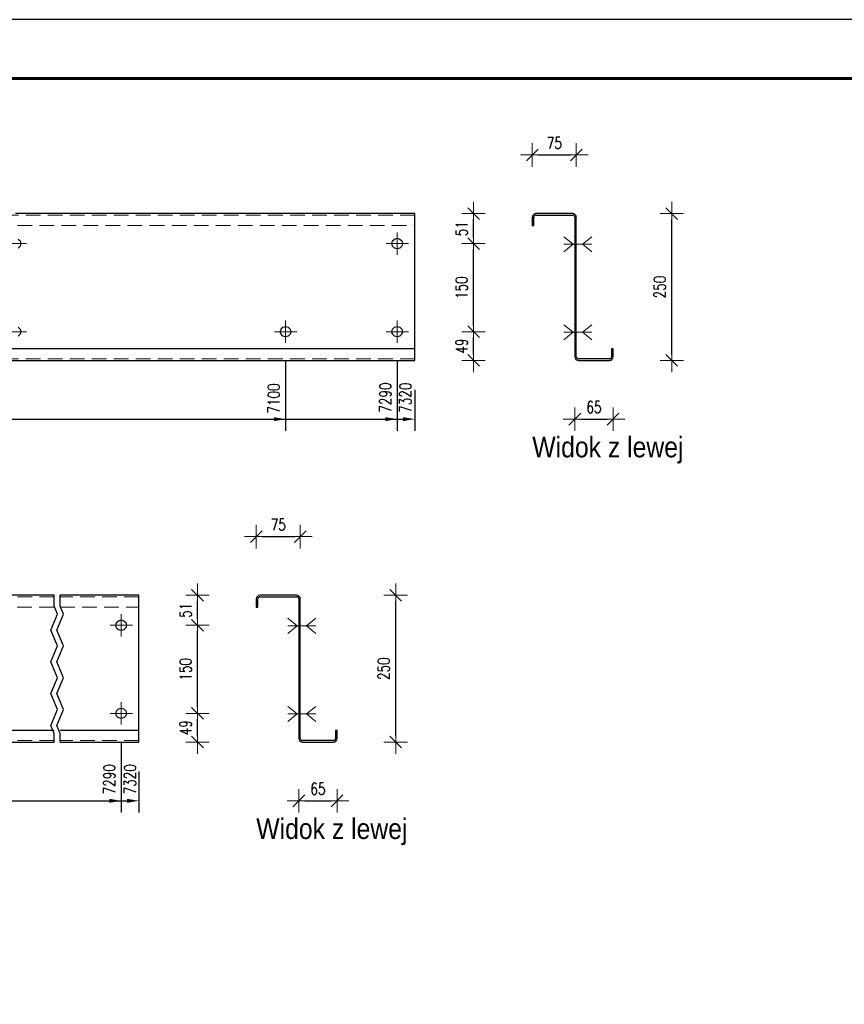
# Model space of a CAD drawing. Header units: millimetres. Extents: x -129 to 775, y 10833 to 11484.
# Tile 18 of 38: x 152 to 292, y 11287 to 11455. Entities that reach past the tile are written whole.
import ezdxf

# ---------------------------------------------------------------- set-up
doc = ezdxf.new("R2010")
doc.units = ezdxf.units.MM
doc.header["$LTSCALE"] = 10
doc.linetypes.add('HIDDEN', pattern=[0.375, 0.25, -0.125])
doc.linetypes.add('MITTE', pattern=[2, 1.25, -0.25, 0.25, -0.25])
doc.layers.get('Defpoints').update_dxf_attribs({"color": 1})
doc.layers.add('_FORMATKA', color=8, linetype='Continuous', plot=False)
for name, color, linetype, lineweight in [('_RAMKA', 7, 'Continuous', 35), ('PS_Bolt', 4, 'Continuous', 13), ('PS_DIM', 4, 'Continuous', 13), ('PS_Hidden', 2, 'HIDDEN', 9), ('PS_Mid', 5, 'MITTE', 15), ('PS_Shape', 161, 'Continuous', 30), ('PS_SOLID', 7, 'Continuous', 30), ('PS_TEXT', 3, 'Continuous', 18)]:
    doc.layers.add(name, color=color, linetype=linetype, lineweight=lineweight)
doc.styles.add('gil', font='txt', dxfattribs={"width": 0.9})
doc.styles.add('simplex', font='simplex.shx', dxfattribs={"width": 0.75})
doc.dimstyles.new('1_10_GŁ_DS1-LS10', dxfattribs={"dimtxt": 2, "dimasz": 2, "dimexe": 2, "dimexo": 5, "dimgap": 1, "dimtad": 1, "dimjust": 4, "dimdec": 0, "dimlfac": 10, "dimtxsty": 'simplex', "dimblk1": 'NONE', "dimsah": 1, "dimcen": 2, "dimclrd": 256, "dimclre": 256, "dimclrt": 3, "dimadec": 1, "dimazin": 0, "dimtfac": 1, "dimtdec": 0, "dimtmove": 2, "dimatfit": 3, "dimfxl": 1, "dimarcsym": 0})
doc.dimstyles.new('1_10_PRZ_DS1-LS10', dxfattribs={"dimtxt": 2, "dimasz": 1, "dimexe": 2, "dimexo": 5, "dimgap": 1, "dimtad": 1, "dimdec": 0, "dimlfac": 10, "dimtxsty": 'simplex', "dimblk": 'dimznak', "dimcen": 2, "dimse1": 1, "dimse2": 1, "dimclrt": 3, "dimadec": 1, "dimazin": 0, "dimtfac": 1, "dimtdec": 0, "dimtix": 1, "dimtmove": 2, "dimatfit": 3, "dimldrblk": 'dim-grot', "dimfxl": 1, "dimarcsym": 0})

# ---------------------------------------------------------------- blocks, each defined once
blk = doc.blocks.new('*D20')
at = {"layer": 'Defpoints', "color": 0, "transparency": 16777216}
for p in [(196.82, 11401.75), (-86.58, 11396.85), (196.82, 11386.85)]:
    blk.add_point(p, dxfattribs=at)
at = {"layer": 'PS_DIM', "lineweight": -2, "transparency": 16777216}
for p, q in [((196.82, 11396.75), (196.82, 11384.85)), ((-86.58, 11391.85), (-86.58, 11384.85)), ((-86.58, 11386.85), (194.82, 11386.85))]:
    blk.add_line(p, q, dxfattribs=at)
at = {"layer": 'PS_DIM', "transparency": 16777216}
blk.add_solid([(194.82, 11387.19), (194.82, 11386.52), (196.82, 11386.85)], dxfattribs=at)
at = {"layer": 'PS_DIM', "color": 3, "transparency": 16777216, "insert": (194.8, 11390.37), "char_height": 2, "attachment_point": 5, "rotation": 90, "style": 'simplex'}
blk.add_mtext('7100', dxfattribs=at)
blk = doc.blocks.new('_None')
blk = doc.blocks.new('*D21')
at = {"layer": 'Defpoints', "color": 0, "transparency": 16777216}
for p in [(215.82, 11401.75), (-86.58, 11396.85), (215.82, 11386.85)]:
    blk.add_point(p, dxfattribs=at)
at = {"layer": 'PS_DIM', "lineweight": -2, "transparency": 16777216}
for p, q in [((215.82, 11396.75), (215.82, 11384.85)), ((-86.58, 11391.85), (-86.58, 11384.85)), ((-86.58, 11386.85), (213.82, 11386.85))]:
    blk.add_line(p, q, dxfattribs=at)
at = {"layer": 'PS_DIM', "transparency": 16777216}
blk.add_solid([(213.82, 11387.19), (213.82, 11386.52), (215.82, 11386.85)], dxfattribs=at)
at = {"layer": 'PS_DIM', "color": 3, "transparency": 16777216, "insert": (213.8, 11390.52), "char_height": 2, "attachment_point": 5, "rotation": 90, "style": 'simplex'}
blk.add_mtext('7290', dxfattribs=at)
blk = doc.blocks.new('*D22')
at = {"layer": 'Defpoints', "color": 0, "transparency": 16777216}
for p in [(-86.58, 11396.85), (218.82, 11396.85), (218.82, 11386.85)]:
    blk.add_point(p, dxfattribs=at)
at = {"layer": 'PS_DIM', "lineweight": -2, "transparency": 16777216}
for p, q in [((-86.58, 11391.85), (-86.58, 11384.85)), ((218.82, 11391.85), (218.82, 11384.85)), ((-86.58, 11386.85), (216.82, 11386.85))]:
    blk.add_line(p, q, dxfattribs=at)
at = {"layer": 'PS_DIM', "transparency": 16777216}
blk.add_solid([(216.82, 11387.19), (216.82, 11386.52), (218.82, 11386.85)], dxfattribs=at)
at = {"layer": 'PS_DIM', "color": 3, "transparency": 16777216, "insert": (217.21, 11390.51), "char_height": 2, "attachment_point": 5, "rotation": 90, "style": 'simplex'}
blk.add_mtext('7320', dxfattribs=at)
blk = doc.blocks.new('dimznak')
at = {"color": 0}
for points in [[(0, 2), (0, -2)], [(-2, 0), (2, 0)]]:
    blk.add_lwpolyline(points, dxfattribs=at)
at = {"color": 2}
blk.add_lwpolyline([(1, 1), (-1, -1)], dxfattribs=at)
blk = doc.blocks.new('*D23')
at = {"layer": 'Defpoints', "color": 0, "transparency": 16777216}
for p in [(215.82, 11401.75), (228.82, 11401.75), (215.82, 11396.85)]:
    blk.add_point(p, dxfattribs=at)
at = {"layer": 'PS_DIM', "color": 0, "lineweight": -2, "transparency": 16777216}
blk.add_line((228.82, 11397.85), (228.82, 11400.75), dxfattribs=at)
for p, rotation in [((228.82, 11401.75), 90), ((228.82, 11396.85), 270)]:
    blk.add_blockref('dimznak', p, dxfattribs=dict(at, rotation=rotation))
at = {"layer": 'PS_DIM', "color": 3, "transparency": 16777216, "insert": (226.78, 11399.3), "char_height": 2, "attachment_point": 5, "rotation": 90, "style": 'simplex'}
blk.add_mtext('49', dxfattribs=at)
blk = doc.blocks.new('dim-grot')
blk.add_hatch(color=256).paths.add_polyline_path([(0, 0), (-2, 0.5), (-2, -0.5)])
blk.add_lwpolyline([(0, 0), (-2, 0.5), (-2, -0.5), (0, 0)])
blk = doc.blocks.new('*D24')
at = {"layer": 'Defpoints', "color": 0, "transparency": 16777216}
for p in [(215.82, 11416.75), (228.82, 11416.75), (215.82, 11401.75)]:
    blk.add_point(p, dxfattribs=at)
at = {"layer": 'PS_DIM', "color": 0, "lineweight": -2, "transparency": 16777216}
blk.add_line((228.82, 11402.75), (228.82, 11415.75), dxfattribs=at)
for p, rotation in [((228.82, 11416.75), 90), ((228.82, 11401.75), 270)]:
    blk.add_blockref('dimznak', p, dxfattribs=dict(at, rotation=rotation))
at = {"layer": 'PS_DIM', "color": 3, "transparency": 16777216, "insert": (226.78, 11409.25), "char_height": 2, "attachment_point": 5, "rotation": 90, "style": 'simplex'}
blk.add_mtext('150', dxfattribs=at)
blk = doc.blocks.new('*D25')
at = {"layer": 'Defpoints', "color": 0, "transparency": 16777216}
for p in [(215.82, 11421.85), (228.82, 11421.85), (215.82, 11416.75)]:
    blk.add_point(p, dxfattribs=at)
at = {"layer": 'PS_DIM', "color": 0, "lineweight": -2, "transparency": 16777216}
blk.add_line((228.82, 11417.75), (228.82, 11420.85), dxfattribs=at)
for p, rotation in [((228.82, 11421.85), 90), ((228.82, 11416.75), 270)]:
    blk.add_blockref('dimznak', p, dxfattribs=dict(at, rotation=rotation))
at = {"layer": 'PS_DIM', "color": 3, "transparency": 16777216, "insert": (226.78, 11419.3), "char_height": 2, "attachment_point": 5, "rotation": 90, "style": 'simplex'}
blk.add_mtext('51', dxfattribs=at)
blk = doc.blocks.new('*D26')
at = {"layer": 'Defpoints', "color": 0, "transparency": 16777216}
for p in [(246.07, 11397.67), (252.57, 11397.85), (252.57, 11386.85)]:
    blk.add_point(p, dxfattribs=at)
at = {"layer": 'PS_DIM', "color": 0, "lineweight": -2, "transparency": 16777216}
blk.add_line((247.07, 11386.85), (251.57, 11386.85), dxfattribs=at)
at = {"layer": 'PS_DIM', "color": 0, "lineweight": -2, "transparency": 16777216, "rotation": 180}
blk.add_blockref('dimznak', (246.07, 11386.85), dxfattribs=at)
at = {"layer": 'PS_DIM', "color": 0, "lineweight": -2, "transparency": 16777216}
blk.add_blockref('dimznak', (252.57, 11386.85), dxfattribs=at)
at = {"layer": 'PS_DIM', "color": 3, "transparency": 16777216, "insert": (249.32, 11388.89), "char_height": 2, "attachment_point": 5, "style": 'simplex'}
blk.add_mtext('65', dxfattribs=at)
blk = doc.blocks.new('*D27')
at = {"layer": 'Defpoints', "color": 0, "transparency": 16777216}
for p in [(246.32, 11431.85), (238.82, 11420.79), (246.32, 11420.82)]:
    blk.add_point(p, dxfattribs=at)
at = {"layer": 'PS_DIM', "color": 0, "lineweight": -2, "transparency": 16777216}
blk.add_line((239.82, 11431.85), (245.32, 11431.85), dxfattribs=at)
at = {"layer": 'PS_DIM', "color": 0, "lineweight": -2, "transparency": 16777216, "rotation": 180}
blk.add_blockref('dimznak', (238.82, 11431.85), dxfattribs=at)
at = {"layer": 'PS_DIM', "color": 0, "lineweight": -2, "transparency": 16777216}
blk.add_blockref('dimznak', (246.32, 11431.85), dxfattribs=at)
at = {"layer": 'PS_DIM', "color": 3, "transparency": 16777216, "insert": (242.57, 11433.89), "char_height": 2, "attachment_point": 5, "style": 'simplex'}
blk.add_mtext('75', dxfattribs=at)
blk = doc.blocks.new('*D28')
at = {"layer": 'Defpoints', "color": 0, "transparency": 16777216}
for p in [(244.42, 11421.85), (262.57, 11421.85), (252.57, 11396.85)]:
    blk.add_point(p, dxfattribs=at)
at = {"layer": 'PS_DIM', "color": 0, "lineweight": -2, "transparency": 16777216}
blk.add_line((262.57, 11397.85), (262.57, 11420.85), dxfattribs=at)
for p, rotation in [((262.57, 11421.85), 90), ((262.57, 11396.85), 270)]:
    blk.add_blockref('dimznak', p, dxfattribs=dict(at, rotation=rotation))
at = {"layer": 'PS_DIM', "color": 3, "transparency": 16777216, "insert": (260.53, 11409.35), "char_height": 2, "attachment_point": 5, "rotation": 90, "style": 'simplex'}
blk.add_mtext('250', dxfattribs=at)
blk = doc.blocks.new('*D42')
at = {"layer": 'Defpoints', "color": 0, "transparency": 16777216}
for p in [(168.82, 11336.75), (-86.58, 11331.85), (168.82, 11321.85)]:
    blk.add_point(p, dxfattribs=at)
at = {"layer": 'PS_DIM', "lineweight": -2, "transparency": 16777216}
for p, q in [((168.82, 11331.75), (168.82, 11319.85)), ((-86.58, 11326.85), (-86.58, 11319.85)), ((-86.58, 11321.85), (166.82, 11321.85))]:
    blk.add_line(p, q, dxfattribs=at)
at = {"layer": 'PS_DIM', "transparency": 16777216}
blk.add_solid([(166.82, 11322.19), (166.82, 11321.52), (168.82, 11321.85)], dxfattribs=at)
at = {"layer": 'PS_DIM', "color": 3, "transparency": 16777216, "insert": (166.8, 11325.52), "char_height": 2, "attachment_point": 5, "rotation": 90, "style": 'simplex'}
blk.add_mtext('7290', dxfattribs=at)
blk = doc.blocks.new('*D43')
at = {"layer": 'Defpoints', "color": 0, "transparency": 16777216}
for p in [(-86.58, 11331.85), (171.82, 11331.85), (171.82, 11321.85)]:
    blk.add_point(p, dxfattribs=at)
at = {"layer": 'PS_DIM', "lineweight": -2, "transparency": 16777216}
for p, q in [((-86.58, 11326.85), (-86.58, 11319.85)), ((171.82, 11326.85), (171.82, 11319.85)), ((-86.58, 11321.85), (169.82, 11321.85))]:
    blk.add_line(p, q, dxfattribs=at)
at = {"layer": 'PS_DIM', "transparency": 16777216}
blk.add_solid([(169.82, 11322.19), (169.82, 11321.52), (171.82, 11321.85)], dxfattribs=at)
at = {"layer": 'PS_DIM', "color": 3, "transparency": 16777216, "insert": (170.33, 11325.52), "char_height": 2, "attachment_point": 5, "rotation": 90, "style": 'simplex'}
blk.add_mtext('7320', dxfattribs=at)
blk = doc.blocks.new('*D44')
at = {"layer": 'Defpoints', "color": 0, "transparency": 16777216}
for p in [(168.82, 11336.75), (181.82, 11336.75), (168.82, 11331.85)]:
    blk.add_point(p, dxfattribs=at)
at = {"layer": 'PS_DIM', "color": 0, "lineweight": -2, "transparency": 16777216}
blk.add_line((181.82, 11332.85), (181.82, 11335.75), dxfattribs=at)
for p, rotation in [((181.82, 11336.75), 90), ((181.82, 11331.85), 270)]:
    blk.add_blockref('dimznak', p, dxfattribs=dict(at, rotation=rotation))
at = {"layer": 'PS_DIM', "color": 3, "transparency": 16777216, "insert": (179.78, 11334.3), "char_height": 2, "attachment_point": 5, "rotation": 90, "style": 'simplex'}
blk.add_mtext('49', dxfattribs=at)
blk = doc.blocks.new('*D45')
at = {"layer": 'Defpoints', "color": 0, "transparency": 16777216}
for p in [(168.82, 11351.75), (181.82, 11351.75), (168.82, 11336.75)]:
    blk.add_point(p, dxfattribs=at)
at = {"layer": 'PS_DIM', "color": 0, "lineweight": -2, "transparency": 16777216}
blk.add_line((181.82, 11337.75), (181.82, 11350.75), dxfattribs=at)
for p, rotation in [((181.82, 11351.75), 90), ((181.82, 11336.75), 270)]:
    blk.add_blockref('dimznak', p, dxfattribs=dict(at, rotation=rotation))
at = {"layer": 'PS_DIM', "color": 3, "transparency": 16777216, "insert": (179.78, 11344.25), "char_height": 2, "attachment_point": 5, "rotation": 90, "style": 'simplex'}
blk.add_mtext('150', dxfattribs=at)
blk = doc.blocks.new('*D46')
at = {"layer": 'Defpoints', "color": 0, "transparency": 16777216}
for p in [(168.82, 11356.85), (181.82, 11356.85), (168.82, 11351.75)]:
    blk.add_point(p, dxfattribs=at)
at = {"layer": 'PS_DIM', "color": 0, "lineweight": -2, "transparency": 16777216}
blk.add_line((181.82, 11352.75), (181.82, 11355.85), dxfattribs=at)
for p, rotation in [((181.82, 11356.85), 90), ((181.82, 11351.75), 270)]:
    blk.add_blockref('dimznak', p, dxfattribs=dict(at, rotation=rotation))
at = {"layer": 'PS_DIM', "color": 3, "transparency": 16777216, "insert": (179.78, 11354.3), "char_height": 2, "attachment_point": 5, "rotation": 90, "style": 'simplex'}
blk.add_mtext('51', dxfattribs=at)
blk = doc.blocks.new('*D47')
at = {"layer": 'Defpoints', "color": 0, "transparency": 16777216}
for p in [(199.07, 11333.31), (205.57, 11333.16), (205.57, 11321.85)]:
    blk.add_point(p, dxfattribs=at)
at = {"layer": 'PS_DIM', "color": 0, "lineweight": -2, "transparency": 16777216}
blk.add_line((200.07, 11321.85), (204.57, 11321.85), dxfattribs=at)
at = {"layer": 'PS_DIM', "color": 0, "lineweight": -2, "transparency": 16777216, "rotation": 180}
blk.add_blockref('dimznak', (199.07, 11321.85), dxfattribs=at)
at = {"layer": 'PS_DIM', "color": 0, "lineweight": -2, "transparency": 16777216}
blk.add_blockref('dimznak', (205.57, 11321.85), dxfattribs=at)
at = {"layer": 'PS_DIM', "color": 3, "transparency": 16777216, "insert": (202.32, 11323.89), "char_height": 2, "attachment_point": 5, "style": 'simplex'}
blk.add_mtext('65', dxfattribs=at)
blk = doc.blocks.new('*D48')
at = {"layer": 'Defpoints', "color": 0, "transparency": 16777216}
for p in [(199.32, 11366.85), (191.82, 11356.03), (199.32, 11355.57)]:
    blk.add_point(p, dxfattribs=at)
at = {"layer": 'PS_DIM', "color": 0, "lineweight": -2, "transparency": 16777216}
blk.add_line((192.82, 11366.85), (198.32, 11366.85), dxfattribs=at)
at = {"layer": 'PS_DIM', "color": 0, "lineweight": -2, "transparency": 16777216, "rotation": 180}
blk.add_blockref('dimznak', (191.82, 11366.85), dxfattribs=at)
at = {"layer": 'PS_DIM', "color": 0, "lineweight": -2, "transparency": 16777216}
blk.add_blockref('dimznak', (199.32, 11366.85), dxfattribs=at)
at = {"layer": 'PS_DIM', "color": 3, "transparency": 16777216, "insert": (195.57, 11368.89), "char_height": 2, "attachment_point": 5, "style": 'simplex'}
blk.add_mtext('75', dxfattribs=at)
blk = doc.blocks.new('*D49')
at = {"layer": 'Defpoints', "color": 0, "transparency": 16777216}
for p in [(205.57, 11356.85), (215.57, 11356.85), (205.57, 11331.85)]:
    blk.add_point(p, dxfattribs=at)
at = {"layer": 'PS_DIM', "color": 0, "lineweight": -2, "transparency": 16777216}
blk.add_line((215.57, 11332.85), (215.57, 11355.85), dxfattribs=at)
for p, rotation in [((215.57, 11356.85), 90), ((215.57, 11331.85), 270)]:
    blk.add_blockref('dimznak', p, dxfattribs=dict(at, rotation=rotation))
at = {"layer": 'PS_DIM', "color": 3, "transparency": 16777216, "insert": (213.53, 11344.35), "char_height": 2, "attachment_point": 5, "rotation": 90, "style": 'simplex'}
blk.add_mtext('250', dxfattribs=at)
blk = doc.blocks.new('*X313')
at = {"layer": 'PS_Hidden', "color": 2, "linetype": 'HIDDEN'}
for p, q in [((218.82, 11421.6), (132.42, 11421.6)), ((132.42, 11419.85), (218.82, 11419.85)), ((218.82, 11397.1), (132.42, 11397.1))]:
    blk.add_line(p, q, dxfattribs=at)
at = {"layer": 'PS_Mid', "color": 5, "linetype": 'MITTE'}
for p, q in [((215.82, 11418.65), (215.82, 11414.85)), ((152.72, 11416.75), (148.92, 11416.75)), ((217.72, 11416.75), (213.92, 11416.75)), ((196.82, 11403.65), (196.82, 11399.85)), ((215.82, 11403.65), (215.82, 11399.85)), ((152.72, 11401.75), (148.92, 11401.75)), ((198.72, 11401.75), (194.92, 11401.75)), ((217.72, 11401.75), (213.92, 11401.75))]:
    blk.add_line(p, q, dxfattribs=at)
at = {"layer": 'PS_SOLID', "color": 7, "linetype": 'Continuous'}
for p, q in [((196.82, 11421.85), (150.82, 11421.85)), ((215.82, 11421.85), (196.82, 11421.85)), ((218.82, 11421.85), (215.82, 11421.85)), ((218.82, 11398.85), (218.82, 11421.85)), ((151.27, 11417.53), (151.6, 11417.2)), ((151.6, 11417.2), (151.72, 11416.75)), ((151.72, 11416.75), (151.6, 11416.3)), ((214.92, 11416.75), (215.04, 11417.2)), ((215.04, 11416.3), (214.92, 11416.75)), ((215.04, 11417.2), (215.37, 11417.53)), ((215.37, 11417.53), (215.82, 11417.65)), ((215.82, 11417.65), (216.27, 11417.53)), ((216.27, 11417.53), (216.6, 11417.2)), ((216.6, 11417.2), (216.72, 11416.75)), ((216.72, 11416.75), (216.6, 11416.3)), ((151.6, 11416.3), (151.27, 11415.97)), ((215.37, 11415.97), (215.04, 11416.3)), ((215.82, 11415.85), (215.37, 11415.97)), ((216.27, 11415.97), (215.82, 11415.85)), ((216.6, 11416.3), (216.27, 11415.97)), ((151.27, 11402.53), (151.6, 11402.2)), ((151.6, 11402.2), (151.72, 11401.75)), ((151.72, 11401.75), (151.6, 11401.3)), ((195.92, 11401.75), (196.04, 11402.2)), ((196.04, 11401.3), (195.92, 11401.75)), ((196.04, 11402.2), (196.37, 11402.53)), ((196.37, 11402.53), (196.82, 11402.65)), ((196.82, 11402.65), (197.27, 11402.53)), ((197.27, 11402.53), (197.6, 11402.2)), ((197.6, 11402.2), (197.72, 11401.75)), ((197.72, 11401.75), (197.6, 11401.3)), ((214.92, 11401.75), (215.04, 11402.2)), ((215.04, 11401.3), (214.92, 11401.75)), ((215.04, 11402.2), (215.37, 11402.53)), ((215.37, 11402.53), (215.82, 11402.65)), ((215.82, 11402.65), (216.27, 11402.53)), ((216.27, 11402.53), (216.6, 11402.2)), ((216.6, 11402.2), (216.72, 11401.75)), ((216.72, 11401.75), (216.6, 11401.3)), ((151.6, 11401.3), (151.27, 11400.97)), ((196.37, 11400.97), (196.04, 11401.3)), ((196.82, 11400.85), (196.37, 11400.97)), ((197.27, 11400.97), (196.82, 11400.85)), ((197.6, 11401.3), (197.27, 11400.97)), ((215.37, 11400.97), (215.04, 11401.3)), ((215.82, 11400.85), (215.37, 11400.97)), ((216.27, 11400.97), (215.82, 11400.85)), ((216.6, 11401.3), (216.27, 11400.97)), ((218.82, 11398.85), (132.42, 11398.85)), ((218.82, 11396.85), (218.82, 11398.85)), ((132.42, 11396.85), (218.82, 11396.85))]:
    blk.add_line(p, q, dxfattribs=at)
blk = doc.blocks.new('*X318')
at = {"color": 3, "linetype": 'Continuous'}
for p, q in [((245.77, 11401.65), (244.17, 11402.93)), ((244.17, 11400.37), (245.77, 11401.65)), ((244.17, 11401.65), (248.95, 11401.65)), ((247.35, 11401.65), (248.95, 11402.93)), ((248.95, 11400.37), (247.35, 11401.65))]:
    blk.add_line(p, q, dxfattribs=at)
blk = doc.blocks.new('*X319')
at = {"color": 3, "linetype": 'Continuous'}
for p, q in [((245.77, 11416.65), (244.17, 11417.93)), ((244.17, 11415.37), (245.77, 11416.65)), ((244.17, 11416.65), (248.95, 11416.65)), ((247.35, 11416.65), (248.95, 11417.93)), ((248.95, 11415.37), (247.35, 11416.65))]:
    blk.add_line(p, q, dxfattribs=at)
blk = doc.blocks.new('*X320')
at = {"color": 3, "linetype": 'Continuous'}
for p, q in [((245.77, 11401.65), (244.17, 11402.93)), ((244.17, 11400.37), (245.77, 11401.65)), ((244.17, 11401.65), (248.95, 11401.65)), ((247.35, 11401.65), (248.95, 11402.93)), ((248.95, 11400.37), (247.35, 11401.65))]:
    blk.add_line(p, q, dxfattribs=at)
blk = doc.blocks.new('*X321')
at = {"color": 3, "linetype": 'Continuous'}
for p, q in [((245.77, 11401.65), (244.17, 11402.93)), ((244.17, 11400.37), (245.77, 11401.65)), ((244.17, 11401.65), (248.95, 11401.65)), ((247.35, 11401.65), (248.95, 11402.93)), ((248.95, 11400.37), (247.35, 11401.65))]:
    blk.add_line(p, q, dxfattribs=at)
blk = doc.blocks.new('*X322')
at = {"color": 3, "linetype": 'Continuous'}
for p, q in [((245.77, 11401.65), (244.17, 11402.93)), ((244.17, 11400.37), (245.77, 11401.65)), ((244.17, 11401.65), (248.95, 11401.65)), ((247.35, 11401.65), (248.95, 11402.93)), ((248.95, 11400.37), (247.35, 11401.65))]:
    blk.add_line(p, q, dxfattribs=at)
blk = doc.blocks.new('*X323')
at = {"layer": 'PS_Hidden', "color": 2, "linetype": 'HIDDEN'}
for p, q in [((246.32, 11417.65), (246.07, 11417.65)), ((246.07, 11415.85), (246.32, 11415.85)), ((246.32, 11402.65), (246.07, 11402.65)), ((246.07, 11400.85), (246.32, 11400.85))]:
    blk.add_line(p, q, dxfattribs=at)
at = {"layer": 'PS_SOLID', "color": 7, "linetype": 'Continuous'}
for p, q in [((245.7, 11421.85), (239.45, 11421.85)), ((239.45, 11421.6), (245.7, 11421.6)), ((238.82, 11421.23), (238.82, 11419.85)), ((238.82, 11419.85), (239.07, 11419.85)), ((239.07, 11419.85), (239.07, 11421.23)), ((246.07, 11421.23), (246.07, 11397.48)), ((246.32, 11416.75), (246.32, 11421.23)), ((246.32, 11401.75), (246.32, 11416.75)), ((246.32, 11397.48), (246.32, 11401.75)), ((252.57, 11398.85), (252.32, 11398.85)), ((252.32, 11398.85), (252.32, 11397.48)), ((252.57, 11397.48), (252.57, 11398.85)), ((251.95, 11397.1), (246.7, 11397.1)), ((246.7, 11396.85), (251.95, 11396.85))]:
    blk.add_line(p, q, dxfattribs=at)
at = {"layer": 'PS_SOLID'}
for centre, radius, start, end in [((239.45, 11421.23), 0.625, 90, 180), ((239.45, 11421.23), 0.375, 90, 180), ((245.7, 11421.23), 0.625, 360, 90), ((245.7, 11421.23), 0.375, 360, 90), ((246.7, 11397.48), 0.625, 180, 270), ((246.7, 11397.48), 0.375, 180, 270), ((251.95, 11397.48), 0.375, 270, 0), ((251.95, 11397.48), 0.625, 270, 0)]:
    blk.add_arc(centre, radius, start, end, dxfattribs=at)
blk = doc.blocks.new('*X324')
at = {"color": 3, "linetype": 'Continuous'}
for p, q in [((245.77, 11416.65), (244.17, 11417.93)), ((244.17, 11415.37), (245.77, 11416.65)), ((244.17, 11416.65), (248.95, 11416.65)), ((247.35, 11416.65), (248.95, 11417.93)), ((248.95, 11415.37), (247.35, 11416.65))]:
    blk.add_line(p, q, dxfattribs=at)
blk = doc.blocks.new('*X325')
at = {"color": 3, "linetype": 'Continuous'}
for p, q in [((245.77, 11416.65), (244.17, 11417.93)), ((244.17, 11415.37), (245.77, 11416.65)), ((244.17, 11416.65), (248.95, 11416.65)), ((247.35, 11416.65), (248.95, 11417.93)), ((248.95, 11415.37), (247.35, 11416.65))]:
    blk.add_line(p, q, dxfattribs=at)
blk = doc.blocks.new('*X326')
at = {"color": 3, "linetype": 'Continuous'}
for p, q in [((245.77, 11416.65), (244.17, 11417.93)), ((244.17, 11415.37), (245.77, 11416.65)), ((244.17, 11416.65), (248.95, 11416.65)), ((247.35, 11416.65), (248.95, 11417.93)), ((248.95, 11415.37), (247.35, 11416.65))]:
    blk.add_line(p, q, dxfattribs=at)
blk = doc.blocks.new('*X327')
at = {"color": 3, "style": 'gil', "width": 0.9}
blk.add_text('Widok z lewej', height=3.5, dxfattribs=at).set_placement((238.82, 11380.35))
blk = doc.blocks.new('*X331')
at = {"color": 1}
for p, q in [((157.42, 11354.99), (157.42, 11356.85)), ((158.42, 11354.99), (158.42, 11356.85)), ((158, 11353.64), (157.42, 11354.99)), ((159, 11353.64), (158.42, 11354.99)), ((156.85, 11350.93), (158, 11353.64)), ((157.85, 11350.93), (159, 11353.64)), ((158, 11348.22), (156.85, 11350.93)), ((159, 11348.22), (157.85, 11350.93)), ((156.85, 11345.51), (158, 11348.22)), ((157.85, 11345.51), (159, 11348.22)), ((158, 11342.8), (156.85, 11345.51)), ((159, 11342.8), (157.85, 11345.51)), ((156.85, 11340.1), (158, 11342.8)), ((157.85, 11340.1), (159, 11342.8)), ((158, 11337.39), (156.85, 11340.1)), ((159, 11337.39), (157.85, 11340.1)), ((156.85, 11334.68), (158, 11337.39)), ((157.85, 11334.68), (159, 11337.39)), ((157.42, 11333.32), (156.85, 11334.68)), ((158.42, 11333.32), (157.85, 11334.68)), ((157.42, 11331.85), (157.42, 11333.32)), ((158.42, 11331.85), (158.42, 11333.32))]:
    blk.add_line(p, q, dxfattribs=at)
at = {"layer": 'PS_Hidden', "color": 2, "linetype": 'HIDDEN'}
for p, q in [((157.42, 11356.6), (128.62, 11356.6)), ((171.82, 11356.6), (158.42, 11356.6)), ((128.62, 11354.85), (157.42, 11354.85)), ((158.42, 11354.85), (171.82, 11354.85)), ((157.42, 11332.1), (128.62, 11332.1)), ((171.82, 11332.1), (158.42, 11332.1))]:
    blk.add_line(p, q, dxfattribs=at)
at = {"layer": 'PS_Mid', "color": 5, "linetype": 'MITTE'}
for p, q in [((168.82, 11353.65), (168.82, 11349.85)), ((170.72, 11351.75), (166.92, 11351.75)), ((168.82, 11338.65), (168.82, 11334.85)), ((170.72, 11336.75), (166.92, 11336.75))]:
    blk.add_line(p, q, dxfattribs=at)
at = {"layer": 'PS_SOLID', "color": 7, "linetype": 'Continuous'}
for p, q in [((157.42, 11356.85), (147.02, 11356.85)), ((168.82, 11356.85), (158.42, 11356.85)), ((171.82, 11356.85), (168.82, 11356.85)), ((171.82, 11333.85), (171.82, 11356.85)), ((167.92, 11351.75), (168.04, 11352.2)), ((168.04, 11351.3), (167.92, 11351.75)), ((168.04, 11352.2), (168.37, 11352.53)), ((168.37, 11350.97), (168.04, 11351.3)), ((168.37, 11352.53), (168.82, 11352.65)), ((168.82, 11352.65), (169.27, 11352.53)), ((169.27, 11352.53), (169.6, 11352.2)), ((169.6, 11351.3), (169.27, 11350.97)), ((169.6, 11352.2), (169.72, 11351.75)), ((169.72, 11351.75), (169.6, 11351.3)), ((168.82, 11350.85), (168.37, 11350.97)), ((169.27, 11350.97), (168.82, 11350.85)), ((168.37, 11337.53), (168.82, 11337.65)), ((168.82, 11337.65), (169.27, 11337.53)), ((167.92, 11336.75), (168.04, 11337.2)), ((168.04, 11336.3), (167.92, 11336.75)), ((168.04, 11337.2), (168.37, 11337.53)), ((168.37, 11335.97), (168.04, 11336.3)), ((168.82, 11335.85), (168.37, 11335.97)), ((169.27, 11335.97), (168.82, 11335.85)), ((169.27, 11337.53), (169.6, 11337.2)), ((169.6, 11336.3), (169.27, 11335.97)), ((169.6, 11337.2), (169.72, 11336.75)), ((169.72, 11336.75), (169.6, 11336.3)), ((157.42, 11333.85), (128.62, 11333.85)), ((171.82, 11333.85), (158.42, 11333.85)), ((171.82, 11331.85), (171.82, 11333.85)), ((128.62, 11331.85), (157.42, 11331.85)), ((158.42, 11331.85), (171.82, 11331.85))]:
    blk.add_line(p, q, dxfattribs=at)
blk = doc.blocks.new('*X338')
at = {"color": 3, "linetype": 'Continuous'}
for p, q in [((198.77, 11351.65), (197.17, 11352.93)), ((200.35, 11351.65), (201.95, 11352.93)), ((197.17, 11350.37), (198.77, 11351.65)), ((197.17, 11351.65), (201.95, 11351.65)), ((201.95, 11350.37), (200.35, 11351.65))]:
    blk.add_line(p, q, dxfattribs=at)
blk = doc.blocks.new('*X339')
at = {"color": 3, "linetype": 'Continuous'}
for p, q in [((198.77, 11336.65), (197.17, 11337.93)), ((200.35, 11336.65), (201.95, 11337.93)), ((197.17, 11335.37), (198.77, 11336.65)), ((197.17, 11336.65), (201.95, 11336.65)), ((201.95, 11335.37), (200.35, 11336.65))]:
    blk.add_line(p, q, dxfattribs=at)
blk = doc.blocks.new('*X340')
at = {"color": 3, "linetype": 'Continuous'}
for p, q in [((198.77, 11336.65), (197.17, 11337.93)), ((200.35, 11336.65), (201.95, 11337.93)), ((197.17, 11335.37), (198.77, 11336.65)), ((197.17, 11336.65), (201.95, 11336.65)), ((201.95, 11335.37), (200.35, 11336.65))]:
    blk.add_line(p, q, dxfattribs=at)
blk = doc.blocks.new('*X341')
at = {"layer": 'PS_Hidden', "color": 2, "linetype": 'HIDDEN'}
for p, q in [((199.32, 11352.65), (199.07, 11352.65)), ((199.07, 11350.85), (199.32, 11350.85)), ((199.32, 11337.65), (199.07, 11337.65)), ((199.07, 11335.85), (199.32, 11335.85))]:
    blk.add_line(p, q, dxfattribs=at)
at = {"layer": 'PS_SOLID', "color": 7, "linetype": 'Continuous'}
for p, q in [((191.82, 11356.23), (191.82, 11354.85)), ((192.07, 11354.85), (192.07, 11356.23)), ((198.7, 11356.85), (192.45, 11356.85)), ((192.45, 11356.6), (198.7, 11356.6)), ((199.07, 11356.23), (199.07, 11332.48)), ((199.32, 11351.75), (199.32, 11356.23)), ((191.82, 11354.85), (192.07, 11354.85)), ((199.32, 11336.75), (199.32, 11351.75)), ((199.32, 11332.48), (199.32, 11336.75)), ((205.57, 11333.85), (205.32, 11333.85)), ((205.32, 11333.85), (205.32, 11332.48)), ((205.57, 11332.48), (205.57, 11333.85)), ((204.95, 11332.1), (199.7, 11332.1)), ((199.7, 11331.85), (204.95, 11331.85))]:
    blk.add_line(p, q, dxfattribs=at)
at = {"layer": 'PS_SOLID'}
for centre, radius, start, end in [((192.45, 11356.23), 0.625, 90, 180), ((192.45, 11356.23), 0.375, 90, 180), ((198.7, 11356.23), 0.625, 360, 90), ((198.7, 11356.23), 0.375, 360, 90), ((199.7, 11332.48), 0.625, 180, 270), ((199.7, 11332.48), 0.375, 180, 270), ((204.95, 11332.48), 0.375, 270, 0), ((204.95, 11332.48), 0.625, 270, 0)]:
    blk.add_arc(centre, radius, start, end, dxfattribs=at)
blk = doc.blocks.new('*X342')
at = {"color": 3, "linetype": 'Continuous'}
for p, q in [((198.77, 11336.65), (197.17, 11337.93)), ((200.35, 11336.65), (201.95, 11337.93)), ((197.17, 11335.37), (198.77, 11336.65)), ((197.17, 11336.65), (201.95, 11336.65)), ((201.95, 11335.37), (200.35, 11336.65))]:
    blk.add_line(p, q, dxfattribs=at)
blk = doc.blocks.new('*X343')
at = {"color": 3, "linetype": 'Continuous'}
for p, q in [((198.77, 11351.65), (197.17, 11352.93)), ((200.35, 11351.65), (201.95, 11352.93)), ((197.17, 11350.37), (198.77, 11351.65)), ((197.17, 11351.65), (201.95, 11351.65)), ((201.95, 11350.37), (200.35, 11351.65))]:
    blk.add_line(p, q, dxfattribs=at)
blk = doc.blocks.new('*X344')
at = {"color": 3, "linetype": 'Continuous'}
for p, q in [((198.77, 11351.65), (197.17, 11352.93)), ((200.35, 11351.65), (201.95, 11352.93)), ((197.17, 11350.37), (198.77, 11351.65)), ((197.17, 11351.65), (201.95, 11351.65)), ((201.95, 11350.37), (200.35, 11351.65))]:
    blk.add_line(p, q, dxfattribs=at)
blk = doc.blocks.new('*X345')
at = {"color": 3, "linetype": 'Continuous'}
for p, q in [((198.77, 11351.65), (197.17, 11352.93)), ((200.35, 11351.65), (201.95, 11352.93)), ((197.17, 11350.37), (198.77, 11351.65)), ((197.17, 11351.65), (201.95, 11351.65)), ((201.95, 11350.37), (200.35, 11351.65))]:
    blk.add_line(p, q, dxfattribs=at)
blk = doc.blocks.new('*X346')
at = {"color": 3, "linetype": 'Continuous'}
for p, q in [((198.77, 11336.65), (197.17, 11337.93)), ((200.35, 11336.65), (201.95, 11337.93)), ((197.17, 11335.37), (198.77, 11336.65)), ((197.17, 11336.65), (201.95, 11336.65)), ((201.95, 11335.37), (200.35, 11336.65))]:
    blk.add_line(p, q, dxfattribs=at)
blk = doc.blocks.new('*X347')
at = {"color": 3, "style": 'gil', "width": 0.9}
blk.add_text('Widok z lewej', height=3.5, dxfattribs=at).set_placement((191.82, 11315.35))

msp = doc.modelspace()

# ---------------------------------------------------------------- linework, layer by layer
at = {"layer": '_FORMATKA', "lineweight": -3}
msp.add_lwpolyline([(-127.13, 10860.89), (772.87, 10860.89), (772.87, 11454.89), (-127.13, 11454.89)], close=True, dxfattribs=at)
at = {"layer": '_RAMKA', "lineweight": -3, "const_width": 0.5}
msp.add_lwpolyline([(-97.13, 10870.89), (762.87, 10870.89), (762.87, 11444.89), (-97.13, 11444.89)], close=True, dxfattribs=at)

# ---------------------------------------------------------------- block references
at = {"layer": 'PS_Bolt', "color": 3}
for name in ['*X319', '*X324', '*X325', '*X326', '*X318', '*X320', '*X321', '*X322', '*X338', '*X343', '*X344', '*X345', '*X339', '*X340', '*X342', '*X346']:
    msp.add_blockref(name, (0, 0), dxfattribs=at)
at = {"layer": 'PS_Shape', "color": 5}
for name in ['*X313', '*X323', '*X331', '*X341']:
    msp.add_blockref(name, (0, 0), dxfattribs=at)
at = {"layer": 'PS_TEXT'}
for name in ['*X327', '*X347']:
    msp.add_blockref(name, (0, 0), dxfattribs=at)

# ---------------------------------------------------------------- dimensions: what is measured, and where the dimension line sits
at = {"layer": 'PS_DIM'}
for base, p1, p2, picture, middle in [((246.32, 11431.85), (238.82, 11420.79), (246.32, 11420.82), '*D27', (242.57, 11433.89)), ((252.57, 11386.85), (246.07, 11397.67), (252.57, 11397.85), '*D26', (249.32, 11388.89)), ((199.32, 11366.85), (191.82, 11356.03), (199.32, 11355.57), '*D48', (195.57, 11368.89)), ((205.57, 11321.85), (199.07, 11333.31), (205.57, 11333.16), '*D47', (202.32, 11323.89))]:
    dim = msp.add_linear_dim(base=base, p1=p1, p2=p2, dimstyle='1_10_PRZ_DS1-LS10', dxfattribs=at)
    dim.commit()
    dim.dimension.update_dxf_attribs({"geometry": picture, "text_midpoint": middle, "dimtype": 128})
for base, p1, p2, picture, middle in [((228.82, 11421.85), (215.82, 11416.75), (215.82, 11421.85), '*D25', (226.78, 11419.3)), ((262.57, 11421.85), (252.57, 11396.85), (244.42, 11421.85), '*D28', (260.53, 11409.35)), ((228.82, 11416.75), (215.82, 11401.75), (215.82, 11416.75), '*D24', (226.78, 11409.25)), ((228.82, 11401.75), (215.82, 11396.85), (215.82, 11401.75), '*D23', (226.78, 11399.3)), ((181.82, 11356.85), (168.82, 11351.75), (168.82, 11356.85), '*D46', (179.78, 11354.3)), ((215.57, 11356.85), (205.57, 11331.85), (205.57, 11356.85), '*D49', (213.53, 11344.35)), ((181.82, 11351.75), (168.82, 11336.75), (168.82, 11351.75), '*D45', (179.78, 11344.25)), ((181.82, 11336.75), (168.82, 11331.85), (168.82, 11336.75), '*D44', (179.78, 11334.3))]:
    dim = msp.add_linear_dim(base=base, p1=p1, p2=p2, angle=90, dimstyle='1_10_PRZ_DS1-LS10', dxfattribs=at)
    dim.commit()
    dim.dimension.update_dxf_attribs({"geometry": picture, "text_midpoint": middle, "dimtype": 128})
for base, p1, p2, text, picture, middle in [((196.82, 11386.85), (-86.58, 11396.85), (196.82, 11401.75), '7100', '*D20', (194.8, 11390.37)), ((215.82, 11386.85), (-86.58, 11396.85), (215.82, 11401.75), '7290', '*D21', (213.8, 11390.52)), ((218.82, 11386.85), (-86.58, 11396.85), (218.82, 11396.85), '7320', '*D22', (217.21, 11390.51)), ((168.82, 11321.85), (-86.58, 11331.85), (168.82, 11336.75), '7290', '*D42', (166.8, 11325.52)), ((171.82, 11321.85), (-86.58, 11331.85), (171.82, 11331.85), '7320', '*D43', (170.33, 11325.52))]:
    dim = msp.add_linear_dim(base=base, p1=p1, p2=p2, text=text, dimstyle='1_10_GŁ_DS1-LS10', dxfattribs=at)
    dim.commit()
    dim.dimension.update_dxf_attribs({"geometry": picture, "text_midpoint": middle, "dimtype": 128, "text_rotation": 90})

doc.saveas('drawing.dxf')
